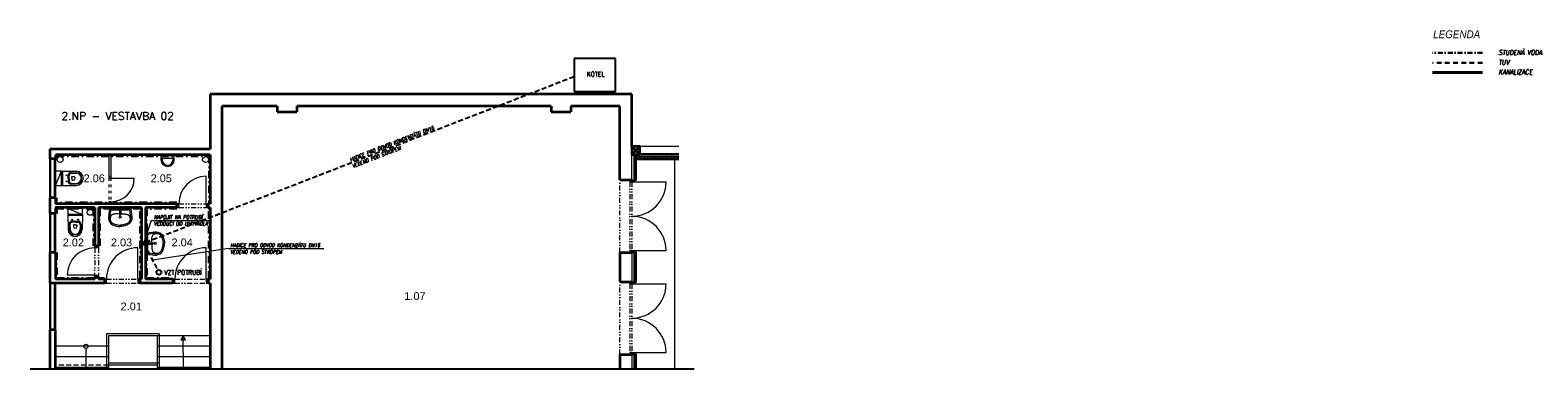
# Model space of a CAD drawing. Header units: millimetres. Extents: x -485339 to 286898, y -1189934 to 1602269.
# Tile 229 of 230: x -174623 to -136076, y 1530799 to 1539469. Entities that reach past the tile are written whole.
import ezdxf
from ezdxf.enums import TextEntityAlignment as Align

# ---------------------------------------------------------------- set-up
doc = ezdxf.new("R2010")
doc.units = ezdxf.units.MM
doc.header["$LTSCALE"] = 10
for name, pattern in [('ACAD_ISO12W100', [21, 12, -3, 0, -3, 0, -3]), ('DASHDOT', [25.4, 12.7, -6.35, 0, -6.35]), ('DĚLICÍ2', [15.875, 6.35, -3.175, 0, -3.175, 0, -3.175]), ('ČERCHOVANÁ', [25.4, 12.7, -6.35, 0, -6.35]), ('ČÁRKOVANÁ', [19.05, 12.7, -6.35]), ('ČÁRKOVANÁ2', [9.525, 6.35, -3.175])]:
    doc.linetypes.add(name, pattern=pattern)
doc.layers.add('CKSLABA', color=7, linetype='Continuous')
doc.layers.add('KONDENZÁT', color=40, linetype='ČÁRKOVANÁ')
for name, color, linetype, lineweight in [('KÓTY_L', 7, 'Continuous', 15), ('N_ker.dlažba', 10, 'DASHDOT', 35), ('N_čáry_obrys', 10, 'Continuous', 35), ('N_čáry_obv.plášt', 212, 'Continuous', 18), ('N_čáry_obv.plášt_obrys', 212, 'Continuous', 35), ('POPISY_L', 7, 'Continuous', 15), ('St__otvory_dveře', 40, 'Continuous', 18), ('St_otvory_okna', 40, 'Continuous', 18), ('St_plocha_místnosti', 250, 'Continuous', 18), ('St_sloupy_opláštění_půdorys', 25, 'Continuous', 35), ('St_zařizovací předměty', 252, 'Continuous', 18), ('St_čáry_nad', 250, 'DĚLICÍ2', 18), ('St_čáry_obrys', 5, 'Continuous', 35), ('St_čáry_plné', 250, 'Continuous', 18), ('St_čáry_pod', 250, 'ČÁRKOVANÁ2', 18), ('ZTI-Popis1', 3, 'Continuous', 25), ('ZTI_ST_kanalda', 234, 'Continuous', 18)]:
    doc.layers.add(name, color=color, linetype=linetype, lineweight=lineweight)
doc.styles.add('Andy', font='arial.ttf')
doc.styles.add('SIMPLEX', font='simplex.shx', dxfattribs={"width": 0.8})
doc.styles.get("Standard").update_dxf_attribs({"font": 'simplex.shx', "width": 0.8})
doc.styles.add('SWIS', font='ariali.ttf')
doc.linetypes.add('IZOLACE', pattern='A,0.0001,-0.1,[134,ltypeshp.shx,S=0.1,R=0,X=-0.1,Y=0],-0.2,[134,ltypeshp.shx,S=0.1,R=180,X=0.1,Y=0],-0.1', length=0.4001)
doc.linetypes.add('PRERUSENI', pattern='A,60,[100,CADKON.SHX,S=2.5,R=0,X=0,Y=0],-10', length=70)
doc.linetypes.add('ZIGZAG', pattern='A,0.00254,-5.08,[131,ltypeshp.shx,S=5.08,R=0,X=-5.08,Y=0],-10.16,[131,ltypeshp.shx,S=5.08,R=180,X=5.08,Y=0],-5.08', length=20.32254)

# ---------------------------------------------------------------- blocks, each defined once
blk = doc.blocks.new('19252405')
at = {"color": 0}
for p, q in [((-456, 47), (-460, 0)), ((-438, 129), (-456, 47)), ((-415, 192), (-438, 129)), ((-424, 21), (-425, -2)), ((-424, -21), (-425, 2)), ((-422, 43), (-424, 21)), ((-418, 63), (-422, 43)), ((-414, 83), (-418, 63)), ((-402, 216), (-415, 192)), ((-410, 102), (-414, 83)), ((-405, 119), (-410, 102)), ((-399, 136), (-405, 119)), ((-388, 235), (-402, 216)), ((-394, 151), (-399, 136)), ((-389, 164), (-394, 151)), ((-383, 177), (-389, 164)), ((-354, 264), (-388, 235)), ((-378, 188), (-383, 177)), ((-372, 197), (-378, 188)), ((-367, 205), (-372, 197)), ((-361, 212), (-367, 205)), ((-355, 219), (-361, 212)), ((-349, 224), (-355, 219)), ((-297, 289), (-354, 264)), ((-343, 229), (-349, 224)), ((-336, 234), (-343, 229)), ((-328, 239), (-336, 234)), ((-320, 243), (-328, 239)), ((-311, 247), (-320, 243)), ((-303, 250), (-311, 247)), ((-295, 253), (-303, 250)), ((-297, 251), (-303, 250)), ((-256, 298), (-297, 289)), ((-289, 252), (-297, 251)), ((-287, 256), (-295, 253)), ((-281, 252), (-289, 252)), ((-280, 258), (-287, 256)), ((-273, 253), (-281, 252)), ((-274, 259), (-280, 258)), ((-268, 261), (-274, 259)), ((-264, 253), (-273, 253)), ((-263, 262), (-268, 261)), ((-257, 253), (-264, 253)), ((-257, 262), (-263, 262)), ((-252, 263), (-257, 262)), ((-250, 253), (-257, 253)), ((-206, 298), (-256, 298)), ((-247, 264), (-252, 263)), ((-243, 253), (-250, 253)), ((-242, 264), (-247, 264)), ((-237, 253), (-243, 253)), ((-236, 264), (-242, 264)), ((-231, 252), (-237, 253)), ((-229, 264), (-236, 264)), ((-226, 251), (-231, 252)), ((-220, 264), (-229, 264)), ((-220, 249), (-226, 251)), ((-208, 263), (-220, 264)), ((-213, 247), (-220, 249)), ((-207, 245), (-213, 247)), ((-194, 262), (-208, 263)), ((-200, 242), (-207, 245)), ((0, 270), (-206, 298)), ((-193, 238), (-200, 242)), ((-176, 260), (-194, 262)), ((-186, 234), (-193, 238)), ((-180, 230), (-186, 234)), ((-174, 225), (-180, 230)), ((-150, 257), (-176, 260)), ((-168, 219), (-174, 225)), ((-163, 212), (-168, 219)), ((-167, 8), (-168, 7)), ((-168, 7), (-168, 5)), ((-168, 5), (-168, 2)), ((-168, 2), (-168, 0)), ((-166, 11), (-167, 10)), ((-167, 10), (-167, 10)), ((-167, 10), (-167, 9)), ((-167, 9), (-167, 8)), ((-165, 12), (-166, 11)), ((-166, 11), (-166, 11)), ((-166, 11), (-166, 11)), ((-164, 12), (-165, 12)), ((-165, 12), (-165, 12)), ((-165, 12), (-165, 12)), ((-163, 13), (-164, 12)), ((-164, 12), (-164, 12)), ((-158, 205), (-163, 212)), ((-162, 13), (-163, 13)), ((-163, 13), (-163, 13)), ((-161, 13), (-162, 13)), ((-160, 13), (-161, 13)), ((-159, 13), (-160, 13)), ((-157, 13), (-159, 13)), ((-154, 197), (-158, 205)), ((-156, 13), (-157, 13)), ((-153, 13), (-156, 13)), ((-150, 188), (-154, 197)), ((-151, 13), (-153, 13)), ((-148, 13), (-151, 13)), ((-114, 252), (-150, 257)), ((-147, 178), (-150, 188)), ((-145, 14), (-148, 13)), ((-144, 167), (-147, 178)), ((-142, 14), (-145, 14)), ((-141, 155), (-144, 167)), ((-138, 14), (-142, 14)), ((-140, 141), (-141, 155)), ((-138, 127), (-140, 141)), ((-137, 112), (-138, 127)), ((-135, 14), (-138, 14)), ((-136, 95), (-137, 112)), ((-135, 78), (-136, 95)), ((-134, 59), (-135, 78)), ((-131, 14), (-135, 14)), ((-134, 40), (-134, 59)), ((-134, 20), (-134, 40)), ((-134, 14), (-134, 20)), ((-127, 14), (-131, 14)), ((-124, 14), (-127, 14)), ((-125, 9), (-126, 0)), ((-123, 17), (-125, 13)), ((-125, 13), (-125, 9)), ((-122, 18), (-123, 17)), ((-120, 19), (-122, 18)), ((-114, 18), (-120, 19)), ((-67, 245), (-114, 252)), ((-100, 15), (-114, 18)), ((-102, 16), (-104, 16)), ((-99, 16), (-102, 16)), ((-90, 12), (-100, 15)), ((-97, 16), (-99, 16)), ((-95, 16), (-97, 16)), ((-93, 16), (-95, 16)), ((-91, 16), (-93, 16)), ((-90, 17), (-91, 16)), ((-88, 17), (-90, 17)), ((-85, 12), (-90, 12)), ((-86, 17), (-88, 17)), ((-85, 17), (-86, 17)), ((-83, 17), (-85, 17)), ((-81, 12), (-85, 12)), ((-82, 17), (-83, 17)), ((-81, 17), (-82, 17)), ((-79, 17), (-81, 17)), ((-76, 13), (-81, 12)), ((-78, 17), (-79, 17)), ((-77, 17), (-78, 17)), ((-76, 18), (-77, 17)), ((-75, 18), (-76, 18)), ((-71, 14), (-76, 13)), ((-74, 18), (-75, 18)), ((-72, 18), (-74, 18)), ((-71, 18), (-72, 18)), ((-70, 18), (-71, 18)), ((-64, 15), (-71, 14)), ((-69, 18), (-70, 18)), ((-68, 18), (-69, 18)), ((-66, 18), (-68, 18)), ((-34, 240), (-67, 245)), ((-64, 18), (-66, 18)), ((-62, 18), (-64, 18)), ((-55, 17), (-55, 17)), ((-50, 13), (-50, 13)), ((-46, 7), (-46, 7)), ((-30, 235), (-30, -235)), ((0, 270), (0, -270)), ((-456, -47), (-460, 0)), ((-438, -130), (-456, -47)), ((-415, -192), (-438, -130)), ((-421, -43), (-424, -21)), ((-418, -63), (-421, -43)), ((-414, -83), (-418, -63)), ((-402, -216), (-415, -192)), ((-409, -102), (-414, -83)), ((-404, -120), (-409, -102)), ((-399, -136), (-404, -120)), ((-388, -235), (-402, -216)), ((-394, -151), (-399, -136)), ((-389, -165), (-394, -151)), ((-383, -177), (-389, -165)), ((-354, -264), (-388, -235)), ((-378, -188), (-383, -177)), ((-372, -197), (-378, -188)), ((-367, -205), (-372, -197)), ((-361, -212), (-367, -205)), ((-355, -219), (-361, -212)), ((-349, -224), (-355, -219)), ((-297, -289), (-354, -264)), ((-343, -229), (-349, -224)), ((-336, -234), (-343, -229)), ((-328, -239), (-336, -234)), ((-320, -243), (-328, -239)), ((-311, -247), (-320, -243)), ((-303, -250), (-311, -247)), ((-296, -251), (-303, -250)), ((-295, -253), (-303, -250)), ((-256, -298), (-297, -289)), ((-289, -252), (-296, -251)), ((-287, -256), (-295, -253)), ((-281, -253), (-289, -252)), ((-280, -258), (-287, -256)), ((-272, -253), (-281, -253)), ((-273, -260), (-280, -258)), ((-268, -261), (-273, -260)), ((-264, -253), (-272, -253)), ((-262, -262), (-268, -261)), ((-256, -254), (-264, -253)), ((-257, -263), (-262, -262)), ((-252, -263), (-257, -263)), ((-249, -254), (-256, -254)), ((-206, -298), (-256, -298)), ((-247, -264), (-252, -263)), ((-243, -253), (-249, -254)), ((-242, -264), (-247, -264)), ((-237, -253), (-243, -253)), ((-236, -264), (-242, -264)), ((-231, -252), (-237, -253)), ((-229, -264), (-236, -264)), ((-226, -251), (-231, -252)), ((-219, -264), (-229, -264)), ((-220, -249), (-226, -251)), ((-213, -247), (-220, -249)), ((-208, -263), (-219, -264)), ((-207, -245), (-213, -247)), ((-194, -262), (-208, -263)), ((-200, -242), (-207, -245)), ((0, -270), (-206, -298)), ((-193, -238), (-200, -242)), ((-176, -260), (-194, -262)), ((-186, -234), (-193, -238)), ((-180, -230), (-186, -234)), ((-174, -225), (-180, -230)), ((-150, -257), (-176, -260)), ((-168, -219), (-174, -225)), ((-168, -2), (-168, 0)), ((-168, -5), (-168, -2)), ((-168, -7), (-168, -5)), ((-167, -8), (-168, -7)), ((-163, -212), (-168, -219)), ((-167, -9), (-167, -8)), ((-167, -10), (-167, -9)), ((-166, -11), (-167, -10)), ((-167, -10), (-167, -10)), ((-165, -12), (-166, -11)), ((-166, -11), (-166, -11)), ((-166, -11), (-166, -11)), ((-164, -12), (-165, -12)), ((-165, -12), (-165, -12)), ((-165, -12), (-165, -12)), ((-164, -13), (-164, -12)), ((-163, -13), (-164, -13)), ((-162, -13), (-163, -13)), ((-163, -13), (-163, -13)), ((-158, -205), (-163, -212)), ((-161, -13), (-162, -13)), ((-160, -13), (-161, -13)), ((-159, -13), (-160, -13)), ((-157, -13), (-159, -13)), ((-154, -197), (-158, -205)), ((-156, -13), (-157, -13)), ((-153, -13), (-156, -13)), ((-150, -188), (-154, -197)), ((-151, -13), (-153, -13)), ((-148, -14), (-151, -13)), ((-147, -178), (-150, -188)), ((-114, -252), (-150, -257)), ((-145, -14), (-148, -14)), ((-144, -167), (-147, -178)), ((-142, -14), (-145, -14)), ((-141, -155), (-144, -167)), ((-138, -14), (-142, -14)), ((-139, -141), (-141, -155)), ((-138, -127), (-139, -141)), ((-135, -14), (-138, -14)), ((-137, -112), (-138, -127)), ((-135, -95), (-137, -112)), ((-131, -14), (-135, -14)), ((-134, -60), (-135, -78)), ((-135, -78), (-135, -95)), ((-133, -14), (-134, -21)), ((-134, -21), (-134, -40)), ((-134, -40), (-134, -60)), ((-127, -14), (-131, -14)), ((-124, -14), (-127, -14)), ((-125, -9), (-126, 0)), ((-125, -13), (-125, -9)), ((-123, -17), (-125, -13)), ((-122, -18), (-123, -17)), ((-120, -19), (-122, -18)), ((-114, -18), (-120, -19)), ((-100, -15), (-114, -18)), ((-67, -245), (-114, -252)), ((-102, -16), (-104, -16)), ((-99, -16), (-102, -16)), ((-90, -12), (-100, -15)), ((-97, -16), (-99, -16)), ((-95, -16), (-97, -16)), ((-93, -16), (-95, -16)), ((-91, -17), (-93, -16)), ((-90, -17), (-91, -17)), ((-85, -12), (-90, -12)), ((-88, -17), (-90, -17)), ((-86, -17), (-88, -17)), ((-85, -17), (-86, -17)), ((-81, -12), (-85, -12)), ((-83, -17), (-85, -17)), ((-82, -17), (-83, -17)), ((-81, -17), (-82, -17)), ((-76, -13), (-81, -12)), ((-79, -17), (-81, -17)), ((-78, -17), (-79, -17)), ((-77, -18), (-78, -17)), ((-76, -18), (-77, -18)), ((-71, -14), (-76, -13)), ((-75, -18), (-76, -18)), ((-74, -18), (-75, -18)), ((-72, -18), (-74, -18)), ((-71, -18), (-72, -18)), ((-64, -15), (-71, -14)), ((-70, -18), (-71, -18)), ((-69, -18), (-70, -18)), ((-68, -18), (-69, -18)), ((-66, -18), (-68, -18)), ((-34, -240), (-67, -245)), ((-64, -18), (-66, -18)), ((-62, -18), (-64, -18)), ((-55, -17), (-55, -17)), ((-50, -13), (-50, -13)), ((-46, -7), (-46, -7)), ((-45, 0), (-45, 0))]:
    blk.add_line(p, q, dxfattribs=at)
for centre, major_axis, start_param, end_param in [((-220, 0), (19.1, 19.1), 0.785398, 7.068583), ((-63, 0), (-9.75, 9.75), -0.785398, 5.497787), ((-63, 0), (10.6, 10.6), 3.881371, 7.115283), ((-62, 3), (-10.9, 10.9), -1.209553, -0.785152), ((-62, 1), (11.9, 11.9), 6.239989, 6.644428), ((-63, 1), (-12.9, 12.9), 4.290124, 4.669192), ((-65, 0), (-14, 14), 3.927237, 4.290124), ((-35, 235), (3.54, 3.54), 5.498034, 6.914051), ((-62, -3), (-10.9, 10.9), 2.356441, 2.780842), ((-62, -1), (11.9, 11.9), 4.351639, 4.756078), ((-63, -1), (-12.9, 12.9), 3.185282, 3.564351), ((-65, 0), (-14, 14), 3.564351, 3.927237), ((-35, -235), (-3.54, 3.54), 2.51122, 3.927237)]:
    blk.add_ellipse(centre, major_axis=major_axis, ratio=1, start_param=start_param, end_param=end_param, dxfattribs=at)
blk = doc.blocks.new('A$C013A1A01')
at = {"layer": 'St_zařizovací předměty', "color": 0}
for p, q in [((0, 560), (7, 177)), ((374, 560), (0, 560)), ((6, 560), (7, 537)), ((367, 537), (7, 537)), ((102, 430), (117, 430)), ((109, 437), (109, 422)), ((187, 390), (117, 390)), ((187, 390), (256, 390)), ((272, 430), (257, 430)), ((264, 437), (264, 422)), ((374, 560), (367, 177)), ((367, 560), (367, 537)), ((41, 313), (44, 177)), ((55, 298), (56, 178)), ((187, 359), (115, 359)), ((141, 291), (141, 254)), ((187, 292), (142, 292)), ((187, 359), (258, 359)), ((187, 292), (231, 292)), ((232, 291), (232, 254)), ((318, 298), (317, 178)), ((332, 313), (330, 177))]:
    blk.add_line(p, q, dxfattribs=at)
blk.add_lwpolyline([(2, 560), (372, 560), (372, 710), (2, 710)], close=True, dxfattribs=at)
blk.add_lwpolyline([(2, 710), (374, 560)], dxfattribs=at)
for centre in [(109, 430), (264, 430)]:
    blk.add_circle(centre, 7.5, dxfattribs=at)
for centre, radius, start, end in [((117, 314), 76, 90, 181.0487), ((256, 314), 76, 358.9513, 90), ((187, 180), 180, 180, 270), ((187, 180), 143, 180, 270), ((115, 299), 60, 90, 180.5216), ((187, 180), 130, 180, 270), ((142, 291), 1, 90, 180), ((187, 254), 45.4, 180, 270), ((187, 254), 45.4, 270, 0), ((187, 180), 143, 270, 0), ((187, 180), 130, 270, 0), ((187, 180), 180, 270, 0), ((231, 291), 1, 0, 90), ((258, 299), 60, 359.4784, 90)]:
    blk.add_arc(centre, radius, start, end, dxfattribs=at)
blk = doc.blocks.new('G$CC4854C91')
at = {"layer": 'St_zařizovací předměty', "color": 0, "ltscale": 2}
for points in [[(-170, 100), (-170, 0), (170, 0), (170, 100)], [(-140, 100), (-140, 66), (140, 66), (140, 100)]]:
    blk.add_lwpolyline(points, dxfattribs=at)
for radius in [170, 140]:
    blk.add_arc((0, 100), radius, 0, 180, dxfattribs=at)

msp = doc.modelspace()

# ---------------------------------------------------------------- linework, layer by layer
for p, q in [((-159656.1, 1538747), (-160716.1, 1538747)), ((-160716.1, 1538747), (-160716.1, 1537901)), ((-159656.1, 1537901), (-159656.1, 1538747)), ((-160716.1, 1537901), (-159656.1, 1537901))]:
    msp.add_line(p, q)
msp.add_circle((-171331.4, 1533271.5), 62.5)
at = {"layer": 'CKSLABA', "color": 3, "linetype": 'PRERUSENI'}
msp.add_line((-174623, 1530799.4), (-157643, 1530799.4), dxfattribs=at)
at = {"layer": 'KONDENZÁT'}
for p, q in [((-160716.1, 1538273.8), (-171699.7, 1534020.5)), ((-171711.3, 1533989.4), (-171360.7, 1533326.7))]:
    msp.add_line(p, q, dxfattribs=at)
at = {"layer": 'KÓTY_L', "color": 0, "linetype": 'ByBlock', "lineweight": 15}
for p, q in [((-171531.3, 1534599.5), (-171723, 1534011.4)), ((-171531.3, 1534599.5), (-169996, 1534599.5)), ((-169543.1, 1533877.4), (-171496.4, 1533583.2)), ((-169543.1, 1533877.4), (-167110.9, 1533877.4))]:
    msp.add_line(p, q, dxfattribs=at)
at = {"layer": 'KÓTY_L', "color": 5, "linetype": 'ČERCHOVANÁ', "lineweight": 30}
msp.add_lwpolyline([(-137490.8, 1538883.8), (-138772.6, 1538883.8)], dxfattribs=at)
at = {"layer": 'KÓTY_L', "color": 1, "linetype": 'ACAD_ISO12W100', "lineweight": 30}
msp.add_lwpolyline([(-137490.8, 1538633.8), (-138772.6, 1538633.8)], dxfattribs=at)
at = {"layer": 'KÓTY_L', "color": 40, "linetype": 'ByBlock', "lineweight": 40}
msp.add_lwpolyline([(-137490.8, 1538383.8), (-138772.6, 1538383.8)], dxfattribs=at)
at = {"layer": 'KÓTY_L', "color": 40, "linetype": 'ByBlock', "lineweight": 30}
msp.add_circle((-171723, 1534011.4), 25, dxfattribs=at)
at = {"layer": 'N_ker.dlažba', "color": 250, "ltscale": 1.5}
for points in [[(-173948, 1536176.4), (-173948, 1536251.4), (-170048, 1536251.4), (-170048, 1535051.4), (-170073, 1535051.4)], [(-170873, 1535051.4), (-173948, 1535051.4), (-173948, 1535176.4)], [(-172998, 1533946.4), (-172998, 1534901.4), (-173948, 1534901.4), (-173948, 1534776.4)], [(-171823, 1533121.4), (-171798, 1533121.4), (-171798, 1534901.4), (-172848, 1534901.4), (-172848, 1533946.4)], [(-170873, 1534901.4), (-171648, 1534901.4), (-171648, 1533121.4), (-170973, 1533121.4)], [(-170073, 1533121.4), (-170048, 1533121.4), (-170048, 1534901.4), (-170073, 1534901.4)], [(-173948, 1533776.4), (-173948, 1533121.4), (-172998, 1533121.4), (-172998, 1533146.4)], [(-172848, 1533146.4), (-172848, 1533121.4), (-172723, 1533121.4)]]:
    msp.add_lwpolyline(points, dxfattribs=at)
at = {"layer": 'N_čáry_obrys', "color": 250, "ltscale": 2}
for p, q in [((-159143, 1536283.3), (-159143, 1535616.4)), ((-159143, 1533796.4), (-159143, 1533006.4)), ((-159143, 1531186.4), (-159143, 1530799.4))]:
    msp.add_line(p, q, dxfattribs=at)
at = {"layer": 'N_čáry_obrys', "color": 250}
for points in [[(-159243, 1535616.4), (-159143, 1535616.4)], [(-159243, 1533796.4), (-159143, 1533796.4)], [(-159243, 1533006.4), (-159143, 1533006.4)], [(-159243, 1531186.4), (-159143, 1531186.4)]]:
    msp.add_lwpolyline(points, dxfattribs=at)
at = {"layer": 'N_čáry_obv.plášt', "color": 250, "linetype": 'IZOLACE', "ltscale": 10}
for p, q in [((-159193, 1536283.3), (-159193, 1535616.4)), ((-159193, 1533796.4), (-159193, 1533006.4)), ((-159193, 1531186.4), (-159193, 1530799.4))]:
    msp.add_line(p, q, dxfattribs=at)
at = {"layer": 'N_čáry_obv.plášt', "color": 250, "linetype": 'ZIGZAG'}
msp.add_lwpolyline([(-158038.2, 1536223.3), (-159143, 1536223.3)], dxfattribs=at)
at = {"layer": 'N_čáry_obv.plášt_obrys', "color": 250, "ltscale": 2}
for points in [[(-158038.2, 1536163.3), (-159143, 1536163.3)], [(-158038.2, 1536283.3), (-159033, 1536283.3)]]:
    msp.add_lwpolyline(points, dxfattribs=at)
at = {"layer": 'St__otvory_dveře', "color": 250, "ltscale": 2}
for points in [[(-172611, 1536276.4), (-172611, 1535676.4)], [(-172561, 1536276.4), (-172561, 1535676.4)], [(-170123, 1535027.2), (-170123, 1535727.2)], [(-172561, 1535676.4), (-171961, 1535676.4)], [(-159243, 1535586.4), (-158363, 1535586.4)], [(-172611, 1535076.4), (-172611, 1535026.4)], [(-172561, 1535076.4), (-172561, 1535026.4)], [(-172561, 1535076.4), (-172561, 1535026.4)], [(-171873, 1533097.2), (-171873, 1533897.2)], [(-170123, 1533097.2), (-170123, 1533897.2)], [(-159243, 1533826.4), (-158363, 1533826.4)], [(-172973.8, 1533196.4), (-173673.8, 1533196.4)], [(-159243, 1532976.4), (-158363, 1532976.4)], [(-159243, 1531216.4), (-158363, 1531216.4)]]:
    msp.add_lwpolyline(points, dxfattribs=at)
for points in [[(-172561, 1535676.4), (-172561, 1535726.4), (-172611, 1535726.4), (-172611, 1535676.4)], [(-159243, 1535586.4), (-159243, 1535636.4), (-159293, 1535636.4), (-159293, 1535586.4)], [(-172561, 1535026.4), (-172561, 1535076.4), (-172611, 1535076.4), (-172611, 1535026.4)], [(-172561, 1535026.4), (-172561, 1535026.4), (-172611, 1535026.4), (-172611, 1535026.4)], [(-172561, 1535026.4), (-172561, 1535026.4), (-172611, 1535026.4), (-172611, 1535026.4)], [(-170823, 1535026.4), (-170873, 1535026.4), (-170873, 1534926.4), (-170823, 1534926.4)], [(-170073, 1535027.2), (-170123, 1535027.2), (-170123, 1534927.2), (-170073, 1534927.2)], [(-172973, 1533896.4), (-172973, 1533946.4), (-172873, 1533946.4), (-172873, 1533896.4)], [(-159243, 1533776.4), (-159243, 1533826.4), (-159293, 1533826.4), (-159293, 1533776.4)], [(-172973.8, 1533146.4), (-172973.8, 1533196.4), (-172873.8, 1533196.4), (-172873.8, 1533146.4)], [(-172673, 1533096.4), (-172723, 1533096.4), (-172723, 1532996.4), (-172673, 1532996.4)], [(-171823, 1533097.2), (-171873, 1533097.2), (-171873, 1532997.2), (-171823, 1532997.2)], [(-170923, 1533096.4), (-170973, 1533096.4), (-170973, 1532996.4), (-170923, 1532996.4)], [(-170073, 1533097.2), (-170123, 1533097.2), (-170123, 1532997.2), (-170073, 1532997.2)], [(-159243, 1532976.4), (-159243, 1533026.4), (-159293, 1533026.4), (-159293, 1532976.4)], [(-159243, 1531166.4), (-159243, 1531216.4), (-159293, 1531216.4), (-159293, 1531166.4)]]:
    msp.add_lwpolyline(points, close=True, dxfattribs=at)
at = {"layer": 'St__otvory_dveře', "color": 250, "linetype": 'DĚLICÍ2'}
for points in [[(-172611, 1535676.4), (-172611, 1535076.4)], [(-172561, 1535676.4), (-172561, 1535076.4)]]:
    msp.add_lwpolyline(points, dxfattribs=at)
at = {"layer": 'St__otvory_dveře', "color": 250, "linetype": 'DĚLICÍ2', "ltscale": 2}
for points in [[(-159293, 1535586.4), (-159293, 1533826.4)], [(-159243, 1535586.4), (-159243, 1533826.4)], [(-170823, 1535026.4), (-170123, 1535027.2)], [(-170823, 1534926.4), (-170123, 1534927.2)], [(-172973, 1533896.4), (-172973.8, 1533196.4)], [(-172873, 1533896.4), (-172873.8, 1533196.4)], [(-172673, 1533096.4), (-171873, 1533097.2)], [(-170923, 1533096.4), (-170123, 1533097.2)], [(-172673, 1532996.4), (-171873, 1532997.2)], [(-170923, 1532996.4), (-170123, 1532997.2)], [(-159293, 1532976.4), (-159293, 1531216.4)], [(-159243, 1532976.4), (-159243, 1531216.4)]]:
    msp.add_lwpolyline(points, dxfattribs=at)
at = {"layer": 'St__otvory_dveře', "color": 250, "ltscale": 2}
for centre, radius, start, end in [((-170123, 1535027.2), 700, 90, 180), ((-172561, 1535676.4), 600, 270, 0), ((-159243, 1535586.4), 880, 270, 0), ((-159243, 1533826.4), 880, 0, 90), ((-172973.8, 1533196.4), 700, 90, 180), ((-171873, 1533097.2), 800, 90, 180), ((-170123, 1533097.2), 800, 90, 180), ((-159243, 1532976.4), 880, 270, 0), ((-159243, 1531216.4), 880, 0, 90)]:
    msp.add_arc(centre, radius, start, end, dxfattribs=at)
at = {"layer": 'St_otvory_okna', "color": 250, "ltscale": 2}
for points in [[(-174098, 1535176.4), (-174098, 1536176.4)], [(-173998, 1535176.4), (-173998, 1536176.4)], [(-174098, 1533776.4), (-174098, 1534776.4)], [(-173998, 1533776.4), (-173998, 1534776.4)], [(-174098, 1531796.4), (-174098, 1532996.4)], [(-173998, 1531796.4), (-173998, 1532996.4)]]:
    msp.add_lwpolyline(points, dxfattribs=at)
at = {"layer": 'St_sloupy_opláštění_půdorys', "color": 250, "ltscale": 2}
msp.add_lwpolyline([(-159033, 1536283.3), (-159033, 1536493.3), (-159243, 1536493.3), (-159243, 1536283.3)], close=True, dxfattribs=at)
for points in [[(-159243, 1536283.3), (-159033, 1536493.3)], [(-159243, 1536493.3), (-159033, 1536283.3)]]:
    msp.add_lwpolyline(points, dxfattribs=at)
at = {"layer": 'St_čáry_nad', "color": 250, "ltscale": 2}
for points in [[(-159543, 1533776.4), (-159543, 1535636.4)], [(-159543, 1531166.4), (-159543, 1533026.4)]]:
    msp.add_lwpolyline(points, dxfattribs=at)
at = {"layer": 'St_čáry_obrys', "color": 250, "ltscale": 2}
for points in [[(-170023, 1537826.4), (-170023, 1536426.4)], [(-166666.4, 1537826.4), (-170023, 1537826.4)], [(-159243, 1537826.4), (-166666.4, 1537826.4)], [(-168307.2, 1537526.4), (-169723, 1537526.4)], [(-169723, 1537526.4), (-169723, 1530799.4)], [(-168307.2, 1537526.4), (-168307.2, 1537376.4)], [(-168307.2, 1537376.4), (-167807.2, 1537376.4)], [(-167807.2, 1537526.4), (-167807.2, 1537376.4)], [(-166666.4, 1537526.4), (-167807.2, 1537526.4)], [(-161303, 1537526.4), (-166666.4, 1537526.4)], [(-161303, 1537526.4), (-161303, 1537376.4)], [(-161303, 1537376.4), (-160803, 1537376.4)], [(-159543, 1537526.4), (-160803, 1537526.4)], [(-160803, 1537526.4), (-160803, 1537376.4)], [(-159543, 1535636.4), (-159543, 1537526.4)], [(-174123, 1536426.4), (-174123, 1536176.4)], [(-170023, 1536426.4), (-174123, 1536426.4)], [(-173973, 1536176.4), (-174123, 1536176.4)], [(-173973, 1536276.4), (-173973, 1536176.4)], [(-170023, 1536276.4), (-173973, 1536276.4)], [(-170023, 1536276.4), (-170023, 1535026.4)], [(-159543, 1535636.4), (-159243, 1535636.4)], [(-174123, 1535176.4), (-174123, 1534776.4)], [(-173973, 1535176.4), (-174123, 1535176.4)], [(-173973, 1535176.4), (-173973, 1535026.4)], [(-170873, 1535026.4), (-173973, 1535026.4)], [(-170873, 1534926.4), (-170873, 1535026.4)], [(-170023, 1535026.4), (-170073, 1535026.4)], [(-170073, 1534926.4), (-170073, 1535026.4)], [(-173973, 1534776.4), (-174123, 1534776.4)], [(-172973, 1534926.4), (-173973, 1534926.4)], [(-173973, 1534926.4), (-173973, 1534776.4)], [(-172973, 1534926.4), (-172973, 1533946.4)], [(-171773, 1534926.4), (-172873, 1534926.4)], [(-172873, 1534926.4), (-172873, 1533946.4)], [(-171773, 1534926.4), (-171773, 1533096.4)], [(-170873, 1534926.4), (-171673, 1534926.4)], [(-171673, 1534926.4), (-171673, 1533096.4)], [(-170023, 1534926.4), (-170073, 1534926.4)], [(-170023, 1534926.4), (-170023, 1533096.4)], [(-172973, 1533946.4), (-172873, 1533946.4)], [(-174123, 1533776.4), (-174123, 1532996.4)], [(-173973, 1533776.4), (-174123, 1533776.4)], [(-173973, 1533776.4), (-173973, 1533096.4)], [(-159543, 1533776.4), (-159543, 1533026.4)], [(-159543, 1533776.4), (-159243, 1533776.4)], [(-172973, 1533096.4), (-173973, 1533096.4)], [(-172973, 1533146.4), (-172973, 1533096.4)], [(-172973, 1533146.4), (-172873, 1533146.4)], [(-172873, 1533146.4), (-172873, 1533096.4)], [(-172723, 1533096.4), (-172873, 1533096.4)], [(-172723, 1533096.4), (-172723, 1532996.4)], [(-171823, 1533096.4), (-171823, 1532996.4)], [(-171773, 1533096.4), (-171823, 1533096.4)], [(-170973, 1533096.4), (-171673, 1533096.4)], [(-170973, 1533096.4), (-170973, 1532996.4)], [(-170073, 1533096.4), (-170073, 1532996.4)], [(-170023, 1533096.4), (-170073, 1533096.4)], [(-159543, 1533026.4), (-159243, 1533026.4)], [(-172723, 1532996.4), (-174123, 1532996.4)], [(-170973, 1532996.4), (-171823, 1532996.4)], [(-170023, 1532996.4), (-170073, 1532996.4)], [(-170023, 1532996.4), (-170023, 1530799.4)], [(-173973, 1531796.4), (-174123, 1531796.4)], [(-174123, 1531796.4), (-174123, 1530799.4)], [(-173973, 1530799.4), (-173973, 1531796.4)], [(-159543, 1531166.4), (-159243, 1531166.4)], [(-159543, 1531166.4), (-159543, 1530799.4)]]:
    msp.add_lwpolyline(points, dxfattribs=at)
at = {"layer": 'St_čáry_obrys', "color": 250}
msp.add_lwpolyline([(-159243, 1536493.3), (-159243, 1537826.4)], dxfattribs=at)
at = {"layer": 'St_čáry_plné', "color": 250, "ltscale": 2}
for points in [[(-159243, 1535636.4), (-159243, 1537826.4)], [(-174123, 1535176.4), (-174123, 1536176.4)], [(-173973, 1536176.4), (-173973, 1535176.4)], [(-158143, 1530799.4), (-158143, 1536198.3)], [(-174123, 1533776.4), (-174123, 1534776.4)], [(-173973, 1534776.4), (-173973, 1533776.4)], [(-159243, 1533776.4), (-159243, 1533026.4)], [(-174123, 1531796.4), (-174123, 1532996.4)], [(-173973, 1532996.4), (-173973, 1531796.4)], [(-171323, 1531696.4), (-172673, 1531696.4)], [(-172673, 1531696.4), (-172673, 1530799.4)], [(-170023, 1531646.4), (-172623, 1531646.4)], [(-172623, 1531646.4), (-172623, 1530799.4)], [(-171373, 1531646.4), (-171373, 1530799.4)], [(-171323, 1531696.4), (-171323, 1530799.4)], [(-170702.7, 1530799.4), (-170711.5, 1531646.4)], [(-172623, 1531376.4), (-173973, 1531376.4)], [(-172623, 1531106.4), (-173973, 1531106.4)], [(-173198, 1531321.9), (-173198, 1530799.4)], [(-170023, 1531376.4), (-171373, 1531376.4)], [(-170023, 1531106.4), (-171373, 1531106.4)], [(-159243, 1531166.4), (-159243, 1530799.4)], [(-172623, 1530836.4), (-173973, 1530836.4)], [(-171323, 1530946.4), (-172623, 1530946.4)], [(-171373, 1530896.4), (-172623, 1530896.4)], [(-170023, 1530836.4), (-171373, 1530836.4)]]:
    msp.add_lwpolyline(points, dxfattribs=at)
at = {"layer": 'St_čáry_plné', "color": 250}
msp.add_lwpolyline([(-158038.2, 1536493.3), (-159033, 1536493.3)], dxfattribs=at)
at = {"layer": 'St_čáry_plné', "color": 250, "ltscale": 2}
msp.add_lwpolyline([(-170711.5, 1531646.4), (-170770.1, 1531545), (-170653, 1531545)], close=True, dxfattribs=at)
msp.add_circle((-173198, 1531376.4), 54.6, dxfattribs=at)
at = {"layer": 'St_čáry_pod', "color": 250}
msp.add_lwpolyline([(-159143, 1536198.3), (-158038.2, 1536198.3)], dxfattribs=at)
at = {"layer": 'St_čáry_pod', "color": 250, "ltscale": 2}
msp.add_lwpolyline([(-172623, 1530896.4), (-173973, 1530896.4)], dxfattribs=at)
at = {"layer": 'ZTI_ST_kanalda', "color": 250, "ltscale": 2}
for centre in [(-173857.3, 1536156), (-170138.6, 1536156), (-173088.6, 1534806)]:
    msp.add_circle(centre, 75, dxfattribs=at)

# ---------------------------------------------------------------- block references
at = {"layer": 'St_zařizovací předměty', "color": 250}
for name, p, rotation in [('G$CC4854C91', (-171109.1, 1536251.4), 180), ('19252405', (-172323, 1534901.4), 89.99999999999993), ('19252405', (-171648, 1534011.4), 179.9999999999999)]:
    msp.add_blockref(name, p, dxfattribs=dict(at, rotation=rotation))
at = {"layer": 'St_zařizovací předměty', "color": 250, "ltscale": 0.5, "rotation": 90}
msp.add_blockref('A$C013A1A01', (-173263, 1535489.6), dxfattribs=at)
at = {"layer": 'St_zařizovací předměty', "color": 250, "ltscale": 0.5}
msp.add_blockref('A$C013A1A01', (-173659.8, 1534191.4), dxfattribs=at)

# ---------------------------------------------------------------- texts
at = {"layer": 'POPISY_L', "color": 0, "style": 'SWIS', "width": 0.9}
msp.add_text('LEGENDA ', height=200, dxfattribs=at).set_placement((-138751.7, 1539203), align=Align.BOTTOM_LEFT)
at = {"layer": 'POPISY_L', "color": 0, "lineweight": 15, "style": 'SIMPLEX', "oblique": 10, "width": 0.8}
for s, height, p in [('STUDENÁ VODA', 125, (-137079.7, 1538833.3)), ('TUV', 125, (-137079.7, 1538583.3)), ('KANALIZACE', 125, (-137079.7, 1538333.3)), ('VEDOUCÍ OD UMYVADLA', 100, (-171461.3, 1534465)), ('NAPOJIT NA POTRUBÍ ', 100, (-171461.3, 1534630.2)), ('VEDENO POD STROPEM', 96, (-169506.8, 1533745, 16.2)), ('HADICE PRO ODVOD KONDENZÁTU DN16', 96, (-169503.2, 1533916.4, 16.2))]:
    msp.add_text(s, height=height, dxfattribs=at).set_placement(p)
for s, p in [('HADICE PRO ODVOD KONDENZÁTU DN16', (-166426.8, 1536102.5)), ('VEDENO POD STROPEM', (-166368.2, 1535941.4))]:
    msp.add_text(s, height=96, rotation=21.16887, dxfattribs=at).set_placement(p)
at = {"layer": 'POPISY_L', "color": 0, "lineweight": 15, "insert": (-173820, 1537370.9), "char_height": 200, "attachment_point": 1, "style": 'Andy'}
msp.add_mtext('\\fromand|b0|i0|c0|p0;2.NP - VESTAVBA 02', dxfattribs=at)
at = {"layer": 'St_plocha_místnosti', "color": 250, "ltscale": 2, "style": 'Andy'}
for s, p in [('2.06', (-173255.6, 1535576.7)), ('2.05', (-171543.2, 1535576.7)), ('2.02', (-173791, 1533935.5)), ('2.03', (-172559.1, 1533935.5)), ('2.04', (-171008.4, 1533935.5)), ('1.07', (-165056.8, 1532562.3)), ('2.01', (-172310.3, 1532297.2))]:
    msp.add_text(s, height=200, dxfattribs=at).set_placement(p)
at = {"layer": 'ZTI-Popis1', "color": 1, "lineweight": 30, "width": 0.8}
for s, p in [('KOTEL', (-160390.2, 1538279.9)), ('VZT POTRUBÍ', (-171196.6, 1533204.8))]:
    msp.add_text(s, height=125, dxfattribs=at).set_placement(p)

doc.saveas('drawing.dxf')
